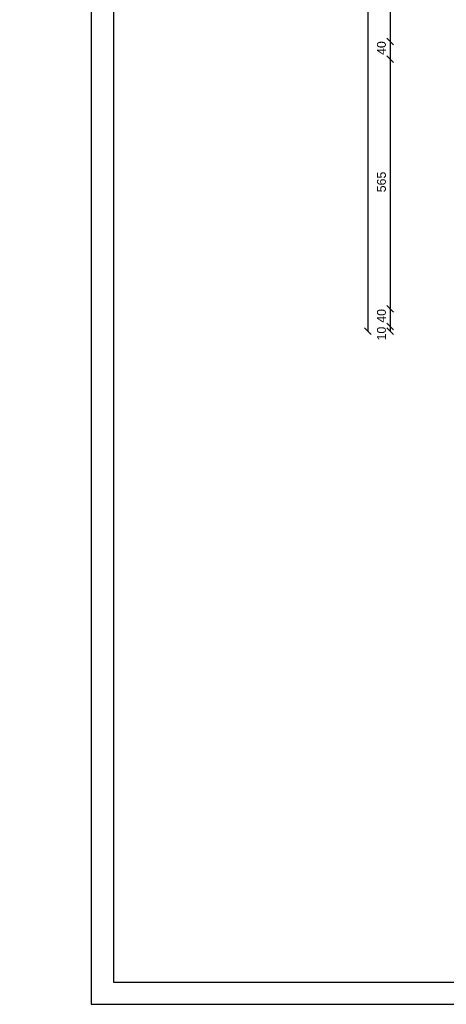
# Model space of a CAD drawing. Header units: millimetres. Extents: x 6814 to 76439, y 4251 to 11598.
# Tile 8 of 30: x 29185 to 30149, y 4342 to 6570. Entities that reach past the tile are written whole.
import ezdxf

# ---------------------------------------------------------------- set-up
doc = ezdxf.new("R2010")
doc.units = ezdxf.units.MM
doc.layers.add('R-TAB', color=1, linetype='Continuous')
doc.styles.get("Standard").update_dxf_attribs({"font": 'arial.ttf'})
doc.dimstyles.new('ISO-25', dxfattribs={"dimtxt": 2.5, "dimasz": 2.5, "dimexe": 1.25, "dimexo": 0.625, "dimtad": 1, "dimtxsty": 'Standard', "dimcen": 2.5, "dimadec": 0, "dimazin": 0, "dimtfac": 1, "dimtmove": 0, "dimatfit": 3, "dimfxl": 1, "dimarcsym": 0})

# ---------------------------------------------------------------- blocks, each defined once
blk = doc.blocks.new('_Oblique')
at = {"color": 0, "linetype": 'ByBlock', "lineweight": -2}
blk.add_line((-0.5, -0.5), (0.5, 0.5), dxfattribs=at)
blk = doc.blocks.new('*D230')
at = {"color": 0, "lineweight": -2, "transparency": 16777216}
blk.add_line((30022.12043128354, 6780.132681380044), (30022.12043128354, 6520.132677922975), dxfattribs=at)
at = {"layer": 'Defpoints', "color": 0, "transparency": 16777216}
for p in [(30249.97398434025, 6780.132681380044), (30022.12043128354, 6520.132677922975), (30249.97398505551, 6520.132677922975)]:
    blk.add_point(p, dxfattribs=at)
at = {"color": 0, "lineweight": -2, "transparency": 16777216, "xscale": 15, "yscale": 15, "zscale": 15}
for p, rotation in [((30022.12043128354, 6780.132681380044), 90), ((30022.12043128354, 6520.132677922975), 270)]:
    blk.add_blockref('_Oblique', p, dxfattribs=dict(at, rotation=rotation))
at = {"color": 0, "transparency": 16777216, "insert": (30002.67629561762, 6670.830927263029), "char_height": 20, "attachment_point": 5, "rotation": 90}
blk.add_mtext('260', dxfattribs=at)
blk = doc.blocks.new('*D231')
at = {"color": 0, "lineweight": -2, "transparency": 16777216}
blk.add_line((30022.12043319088, 6520.132683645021), (30022.12043319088, 6480.132677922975), dxfattribs=at)
at = {"layer": 'Defpoints', "color": 0, "transparency": 16777216}
for p in [(30249.97398434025, 6520.132683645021), (30022.12043319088, 6480.132677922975), (30249.97398505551, 6480.132677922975)]:
    blk.add_point(p, dxfattribs=at)
at = {"color": 0, "lineweight": -2, "transparency": 16777216, "xscale": 15, "yscale": 15, "zscale": 15}
for p, rotation in [((30022.12043319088, 6520.132683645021), 90), ((30022.12043319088, 6480.132677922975), 270)]:
    blk.add_blockref('_Oblique', p, dxfattribs=dict(at, rotation=rotation))
at = {"color": 0, "transparency": 16777216, "insert": (30002.67629561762, 6505.402981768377), "char_height": 20, "attachment_point": 5, "rotation": 90}
blk.add_mtext('40', dxfattribs=at)
blk = doc.blocks.new('*D232')
at = {"color": 0, "lineweight": -2, "transparency": 16777216}
blk.add_line((30022.12043509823, 6480.132677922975), (30022.12043509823, 5915.132677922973), dxfattribs=at)
at = {"layer": 'Defpoints', "color": 0, "transparency": 16777216}
for p in [(30249.97398434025, 6480.132677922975), (30022.12043509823, 5915.132677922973), (30249.97398505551, 5915.132677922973)]:
    blk.add_point(p, dxfattribs=at)
at = {"color": 0, "lineweight": -2, "transparency": 16777216, "xscale": 15, "yscale": 15, "zscale": 15}
for p, rotation in [((30022.12043509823, 6480.132677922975), 90), ((30022.12043509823, 5915.132677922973), 270)]:
    blk.add_blockref('_Oblique', p, dxfattribs=dict(at, rotation=rotation))
at = {"color": 0, "transparency": 16777216, "insert": (30002.67629561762, 6202.371016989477), "char_height": 20, "attachment_point": 5, "rotation": 90}
blk.add_mtext('565', dxfattribs=at)
blk = doc.blocks.new('*D233')
at = {"color": 0, "lineweight": -2, "transparency": 16777216}
blk.add_line((30022.12043700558, 5915.132677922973), (30022.12043700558, 5875.132677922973), dxfattribs=at)
at = {"layer": 'Defpoints', "color": 0, "transparency": 16777216}
for p in [(30249.97398434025, 5915.132677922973), (30022.12043700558, 5875.132677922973), (30209.97398410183, 5875.132677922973)]:
    blk.add_point(p, dxfattribs=at)
at = {"color": 0, "lineweight": -2, "transparency": 16777216, "xscale": 15, "yscale": 15, "zscale": 15}
for p, rotation in [((30022.12043700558, 5915.132677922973), 90), ((30022.12043700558, 5875.132677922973), 270)]:
    blk.add_blockref('_Oblique', p, dxfattribs=dict(at, rotation=rotation))
at = {"color": 0, "transparency": 16777216, "insert": (30002.67629561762, 5899.472784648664), "char_height": 20, "attachment_point": 5, "rotation": 90}
blk.add_mtext('40', dxfattribs=at)
blk = doc.blocks.new('*D234')
at = {"color": 0, "lineweight": -2, "transparency": 16777216}
blk.add_line((29972.12044034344, 7448.132677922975), (29972.12044034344, 5865.132678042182), dxfattribs=at)
at = {"layer": 'Defpoints', "color": 0, "transparency": 16777216}
for p in [(30209.97398410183, 7448.132677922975), (29972.12044034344, 5865.132678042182), (30199.97396526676, 5865.132678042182)]:
    blk.add_point(p, dxfattribs=at)
at = {"color": 0, "lineweight": -2, "transparency": 16777216, "xscale": 15, "yscale": 15, "zscale": 15}
for p, rotation in [((29972.12044034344, 7448.132677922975), 90), ((29972.12044034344, 5865.132678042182), 270)]:
    blk.add_blockref('_Oblique', p, dxfattribs=dict(at, rotation=rotation))
at = {"color": 0, "transparency": 16777216, "insert": (29952.67629561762, 6673.677909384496), "char_height": 20, "attachment_point": 5, "rotation": 90}
blk.add_mtext('1583', dxfattribs=at)
blk = doc.blocks.new('*D322')
at = {"color": 0, "lineweight": -2, "transparency": 16777216}
blk.add_line((30022.12043843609, 5875.132679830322), (30022.12043843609, 5865.132678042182), dxfattribs=at)
at = {"layer": 'Defpoints', "color": 0, "transparency": 16777216}
for p in [(30022.12043843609, 5865.132678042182), (30199.97396526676, 5865.132678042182), (30249.97398434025, 5875.132679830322)]:
    blk.add_point(p, dxfattribs=at)
at = {"color": 0, "lineweight": -2, "transparency": 16777216, "xscale": 15, "yscale": 15, "zscale": 15}
for p, rotation in [((30022.12043843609, 5875.132679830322), 90), ((30022.12043843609, 5865.132678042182), 270)]:
    blk.add_blockref('_Oblique', p, dxfattribs=dict(at, rotation=rotation))
at = {"color": 0, "transparency": 16777216, "insert": (30002.67629561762, 5859.472786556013), "char_height": 20, "attachment_point": 5, "rotation": 90}
blk.add_mtext('10', dxfattribs=at)

msp = doc.modelspace()

# ---------------------------------------------------------------- linework, layer by layer
at = {"color": 1}
msp.add_line((29346.6004198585, 8541.747577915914), (29346.6004198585, 4341.747577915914), dxfattribs=at)
for p, q in [((29396.6004198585, 8491.747577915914), (29396.6004198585, 4391.747577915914)), ((29396.6004198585, 4391.747577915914), (35736.6004198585, 4391.747577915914)), ((29346.6004198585, 4341.747577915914), (35786.6004198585, 4341.747577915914))]:
    msp.add_line(p, q)

# ---------------------------------------------------------------- texts
at = {"layer": 'R-TAB', "color": 0, "ltscale": 24, "attachment_point": 1}
for s, insert, char_height, width in [('\\pi798.17073;ELEWACJA PÓŁNOCNA', (15544.92325592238, 5947.494516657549), 30, 2065.84350681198), ('\\pi785.39106;ELEWACJA WSCHODNIA', (8399.794037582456, 5538.643684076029), 30, 2065.84350681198), ('\\pi477.64216;INWENTARYZACJA', (18529.4351186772, 4759.546742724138), 24, 1259.557181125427), ('\\pi313.20089;AUTORZY DOKUMENTACJI:', (26923.04057011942, 4716.991218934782), 27, 1121.849940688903)]:
    msp.add_mtext(s, dxfattribs=dict(at, insert=insert, char_height=char_height, width=width))

# ---------------------------------------------------------------- dimensions: what is measured, and where the dimension line sits
for base, p1, p2, picture, middle in [((29972.12044034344, 5865.132678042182), (30209.97398410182, 7448.132677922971), (30199.97396526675, 5865.13267804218), '*D234', (29952.67629561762, 6673.677909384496)), ((30022.12043128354, 6520.132677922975), (30249.97398434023, 6780.132681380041), (30249.97398505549, 6520.132677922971), '*D230', (30002.67629561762, 6670.830927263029)), ((30022.12043319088, 6480.132677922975), (30249.97398434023, 6520.132683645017), (30249.97398505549, 6480.132677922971), '*D231', (30002.67629561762, 6505.402981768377)), ((30022.12043509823, 5915.132677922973), (30249.97398434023, 6480.132677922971), (30249.97398505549, 5915.132677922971), '*D232', (30002.67629561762, 6202.371016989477)), ((30022.12043700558, 5875.132677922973), (30249.97398434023, 5915.132677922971), (30209.97398410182, 5875.132677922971), '*D233', (30002.67629561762, 5899.472784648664)), ((30022.12043843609, 5865.132678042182), (30249.97398434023, 5875.13267983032), (30199.97396526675, 5865.13267804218), '*D322', (30002.67629561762, 5859.472786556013))]:
    dim = msp.add_linear_dim(base=base, p1=p1, p2=p2, angle=90, dimstyle='ISO-25', override={"dimtxt": 20, "dimasz": 15, "dimblk1": 'Oblique', "dimblk2": 'Oblique', "dimsah": 1, "dimse1": 1, "dimse2": 1, "dimtmove": 2})
    dim.commit()
    dim.dimension.update_dxf_attribs({"geometry": picture, "text_midpoint": middle, "dimtype": 160})

doc.saveas('drawing.dxf')
